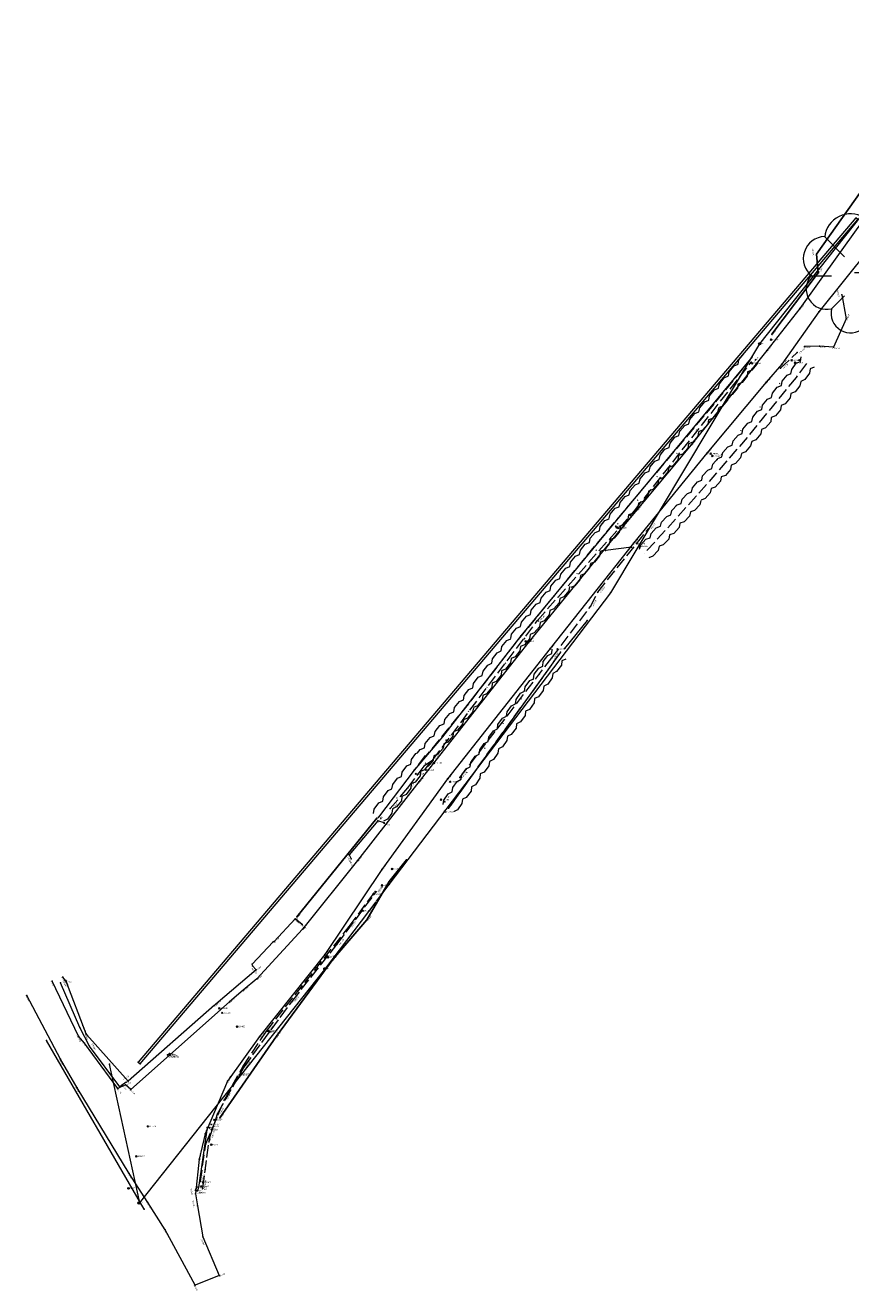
# Model space of a CAD drawing. Header units: metres. Extents: x 658718 to 659592, y 796119 to 796841.
# Tile 1 of 10: x 658718 to 658824, y 796119 to 796282. Entities that reach past the tile are written whole.
import ezdxf

# ---------------------------------------------------------------- set-up
doc = ezdxf.new("R2010")
doc.units = ezdxf.units.M
doc.header["$MEASUREMENT"] = 0
for name, pattern in [('Center line', [100, 100, 0]), ('Dashed 3-1', [2, 1.5, -0.5]), ('Dashed 4-1', [2, 1.6, -0.4]), ('Edge of Bush', [3.846153, -1.282051, -1.282051, 0, -1.282051]), ('Gate', [100, 100, 0]), ('Hedge', [100, 100, 0]), ('Power line', [100, 100, 0])]:
    doc.linetypes.add(name, pattern=pattern)
for name, color, linetype, lineweight, true_color in [('Bank Bottom', 7, 'Continuous', 0, 0xffa500), ('Bank Bottom_Text', 7, 'Continuous', 0, 0xffa500), ('Bank Top', 7, 'Continuous', 0, 0xc7c074), ('Bank Top_Text', 7, 'Continuous', 0, 0xc7c074), ('Building', 7, 'Continuous', 0, 0x72def1), ('Building_Text', 7, 'Continuous', 0, 0x80ffff), ('Electricity Pole', 1, 'Continuous', 0, 0xff0000), ('Electricity Pole_Text', 1, 'Continuous', 0, 0xff0000), ('Fence', 2, 'Continuous', 0, 0xffff00), ('Fence_Text', 2, 'Continuous', 0, 0xffff00), ('Finished Floor Level', 7, 'Continuous', 0, 0xffffff), ('Gate', 6, 'Continuous', 0, 0xff00ff), ('Gully', 7, 'Continuous', 0, 0x178bca), ('Gully_Text', 7, 'Continuous', 0, 0x1781ca), ('Hedge', 3, 'Continuous', 0, 0x00ff00), ('Kerb', 7, 'Continuous', 0, 0xfdd0f4), ('Kerb_Text', 7, 'Continuous', 0, 0xfdd0f4), ('Overhead Electricity Line', 1, 'Continuous', 0, 0xff0000), ('Path', 7, 'Continuous', 0, 0xa52a2a), ('Path_Text', 7, 'Continuous', 0, 0xa52a2a), ('Points', 7, 'Continuous', 0, 0xffffff), ('Post', 7, 'Continuous', 0, 0xffffff), ('Post_Text', 7, 'Continuous', 0, 0xffffff), ('Road Edge', 7, 'Continuous', 0, 0xff80c0), ('Road Edge_Text', 7, 'Continuous', 0, 0xff80c0), ('Spot Level', 7, 'Continuous', 0, 0xffffff), ('Spot Level_Text', 7, 'Continuous', 0, 0xffffff), ('Tree', 3, 'Continuous', 0, 0x00ff00), ('Vegetation Line', 7, 'Continuous', 0, 0x85c929), ('Wall', 7, 'Continuous', 0, 0x8080ff), ('Wall_Text', 7, 'Continuous', 0, 0x8080ff)]:
    doc.layers.add(name, color=color, linetype=linetype, lineweight=lineweight, true_color=true_color)
doc.styles.add('0.3mm', font='micross.ttf', dxfattribs={"height": 0.3})
doc.linetypes.add('FENCELINE1', pattern='A,0.25,-0.1,[133,ltypeshp.shx,S=0.1,R=0,X=-0.1,Y=0],-0.1,1', length=1.45)

# ---------------------------------------------------------------- blocks, each defined once
blk = doc.blocks.new('Tree-Tree 2')
at = {"color": 0}
for p, q in [((0.05, 0.59), (0.05, 0.9)), ((-0.58, 0.58), (-0.26, 0.26)), ((0.68, 0.58), (0.37, 0.37)), ((0.1, 0), (-0.1, 0)), ((0, 0.1), (0, -0.1)), ((-0.79, -0.05), (-0.47, -0.05)), ((0.79, -0.05), (0.47, -0.05)), ((-0.47, -0.58), (-0.26, -0.37)), ((0.58, -0.58), (0.37, -0.26)), ((0.05, -0.89), (0.05, -0.47))]:
    blk.add_line(p, q, dxfattribs=at)
for centre, radius, start, end in [((-0.16, 0.53), 0.423, 59.7436, 173.211), ((0.26, 0.52), 0.43, 8.1301, 120.7355), ((-0.57, 0.23), 0.356, 91.6366, 231.8428), ((0.49, 0.22), 0.407, 318.0128, 62.1759), ((-0.55, -0.26), 0.33, 138.8141, 284.0362), ((0.61, -0.29), 0.3, 264.0939, 53.1301), ((-0.16, -0.65), 0.319, 167.2756, 311.1859), ((0.26, -0.65), 0.328, 228.8141, 12.3391)]:
    blk.add_arc(centre, radius, start, end, dxfattribs=at)
blk = doc.blocks.new('Point')
blk.add_point((0, 0))
blk = doc.blocks.new('Spot Level-Dia cross')
at = {"color": 0}
for p, q in [((-1, 1), (1, -1)), ((-1, -1), (1, 1))]:
    blk.add_line(p, q, dxfattribs=at)
blk = doc.blocks.new('Electricity Pole-Cross circle')
at = {"color": 0}
for p, q in [((-1, 0), (1, 0)), ((0, -1), (0, 1))]:
    blk.add_line(p, q, dxfattribs=at)
blk.add_circle((0, 0), 0.9, dxfattribs=at)
blk = doc.blocks.new('Post-Single circle')
at = {"color": 0}
blk.add_circle((0, 0), 1, dxfattribs=at)

msp = doc.modelspace()

# ---------------------------------------------------------------- linework, layer by layer
at = {"layer": 'Bank Bottom', "linetype": 'Dashed 3-1'}
msp.add_line((658815.23, 796237.84, 147.74), (658817.36, 796239.83, 148.04), dxfattribs=at)
for points in [[(658764.8, 796180.92, 141.06), (658767.09, 796183.63, 141.24), (658769.25, 796186.48, 141.43), (658770.3, 796187.23, 141.52), (658783.81, 796205.22, 143.24), (658796.36, 796219.4, 144.79), (658811.45, 796238.58, 147.52)], [(658773.81, 796184.96, 141.53), (658785.67, 796200.39, 142.79), (658790.68, 796207.04, 143.46), (658791.63, 796208.9, 143.61), (658798.17, 796217.09, 144.78)], [(658740.28, 796132.75, 138.53), (658740.98, 796137.64, 138.52), (658743.42, 796143.39, 138.59), (658745.81, 796147.65, 138.72), (658748.8, 796152.18, 139.05), (658759.5, 796165.68, 140.06), (658762.86, 796170.21, 140.43)]]:
    msp.add_polyline3d(points, dxfattribs=at)
at = {"layer": 'Bank Top', "linetype": 'Dashed 4-1'}
msp.add_polyline3d([(658740.57, 796131.9, 138.8), (658741.47, 796138.36, 138.77), (658742.48, 796141.5, 138.88), (658745.87, 796147.49, 139.21), (658752.07, 796155.98, 139.68), (658757.92, 796163.36, 140.12), (658762.98, 796170.17, 140.59)], dxfattribs=at)
at = {"layer": 'Building', "linetype": 'Continuous'}
msp.add_polyline3d([(658742.1, 796155.54, 139.04), (658730.94, 796145.7, 138.68), (658725.6, 796151.7, 138.6)], dxfattribs=at)
at = {"layer": 'Fence', "linetype": 'FENCELINE1'}
for p, q in [((658819.9, 796252.57, 149.36), (658825.63, 796260.7, 150.31)), ((658820.11, 796250.15, 149.2), (658819.9, 796252.57, 149.36)), ((658814.1, 796242.21, 147.89), (658820.11, 796250.15, 149.2)), ((658752.75, 796166.96, 140.06), (658763.09, 796179.69, 140.79)), ((658764.66, 796171.49, 140.64), (658766.92, 796174.3, 140.74)), ((658761.77, 796166.56, 140.22), (658764.66, 796171.49, 140.64)), ((658757.4, 796161.44, 139.84), (658761.77, 796166.56, 140.22)), ((658750.11, 796151.51, 139.16), (658757.4, 796161.44, 139.84)), ((658742.79, 796140.99, 138.91), (658750.11, 796151.51, 139.16))]:
    msp.add_line(p, q, dxfattribs=at)
at = {"layer": 'Fence', "linetype": 'Continuous', "ltscale": 0.5}
msp.add_line((658763.09, 796179.69, 140.79), (658752.75, 796166.96, 140.06), dxfattribs=at)
msp.add_polyline3d([(658833.2, 796273.58, 151.67), (658832.79, 796268.68, 151.36), (658831.41, 796265.27, 151.04), (658827.99, 796260.92, 150.54), (658825.63, 796260.7, 150.31), (658819.9, 796252.57, 149.36), (658820.11, 796250.15, 149.2), (658814.1, 796242.21, 147.89)], dxfattribs=at)
at = {"layer": 'Fence', "linetype": 'FENCELINE1', "ltscale": 0.5}
msp.add_polyline3d([(658766.92, 796174.3, 140.74), (658764.66, 796171.49, 140.64), (658761.77, 796166.56, 140.22), (658757.4, 796161.44, 139.84), (658750.11, 796151.51, 139.16), (658742.79, 796140.99, 138.91)], dxfattribs=at)
at = {"layer": 'Finished Floor Level', "color": 96, "linetype": 'Hedge', "true_color": 0x008000}
msp.add_line((658786.79, 796201.14, 143.08), (658772.32, 796180.97, 140.84), dxfattribs=at)
msp.add_polyline3d([(658811.58, 796239.28, 147.57), (658793.61, 796217.69, 145.04), (658781.69, 796203.26, 142.95), (658771.54, 796190.18, 141.75), (658767.89, 796185.9, 141.56), (658763.28, 796179.8, 140.75)], dxfattribs=at)
at = {"layer": 'Gate', "linetype": 'Gate', "ltscale": 0.2}
for p, q in [((658790.26, 796205.23, 143.1), (658787.3, 796201.59, 142.84)), ((658749.68, 796163.7, 139.72), (658746.97, 796160.82, 139.49))]:
    msp.add_line(p, q, dxfattribs=at)
at = {"layer": 'Gully', "linetype": 'Continuous'}
for points in [[(658825.24, 796257.03, 149.95), (658824.98, 796257.26, 149.96), (658732.22, 796148.16, 138.82), (658732.48, 796147.94, 138.81), (658825.24, 796257.03, 149.95)], [(658736.02, 796149.13, 138.77), (658736.27, 796149.27, 138.75), (658736.37, 796149.09, 138.75), (658736.11, 796148.96, 138.76), (658736.02, 796149.13, 138.77)]]:
    msp.add_polyline3d(points, close=True, dxfattribs=at)
msp.add_polyline3d([(658741.45, 796139.7, 138.49), (658741.17, 796139.75, 138.49), (658740.04, 796132, 138.57), (658739.89, 796131.57, 138.56), (658739.66, 796131.65, 138.57), (658739.82, 796132.08, 138.58), (658740.04, 796132, 138.57)], dxfattribs=at)
at = {"layer": 'Hedge', "linetype": 'Dashed 3-1'}
for p, q in [((658811.58, 796239.28, 147.57), (658806.6, 796233.18, 141.6)), ((658818.6, 796238.42, 140.75), (658817.23, 796236.61, 140.75)), ((658817.23, 796236.61, 140.75), (658810.9, 796228.86, 140.75)), ((658806.6, 796233.18, 141.6), (658800.17, 796225.51, 141.6)), ((658810.9, 796228.86, 140.75), (658804.35, 796221.29, 140.75)), ((658800.17, 796225.51, 141.6), (658793.71, 796217.86, 141.6)), ((658804.35, 796221.29, 140.75), (658797.62, 796213.88, 140.75)), ((658793.71, 796217.86, 141.6), (658787.36, 796210.13, 141.6)), ((658787.36, 796210.13, 141.6), (658781.01, 796202.39, 141.6)), ((658781.01, 796202.39, 141.6), (658774.91, 796194.45, 141.6)), ((658786.79, 796201.14, 143.08), (658784, 796197.23, 140.84)), ((658784, 796197.23, 140.84), (658778.13, 796189.12, 140.84)), ((658774.91, 796194.45, 141.6), (658768.57, 796186.71, 141.6)), ((658778.13, 796189.12, 140.84), (658772.32, 796180.97, 140.84)), ((658769.3, 796187.8, 140.75), (658763.28, 796179.8, 140.75))]:
    msp.add_line(p, q, dxfattribs=at)
at = {"layer": 'Hedge'}
for points, elevation in [([(658805.96, 796233.7), (658806.07, 796234.26), (658806.7, 796235.04), (658807.23, 796235.25), (658807.34, 796235.82), (658807.96, 796236.59), (658808.49, 796236.82), (658808.6, 796237.37), (658809.22, 796238.14), (658809.75, 796238.36), (658809.86, 796238.92), (658810.49, 796239.69), (658810.5, 796239.69)], 141.6), ([(658812.21, 796238.58), (658812.17, 796238.32), (658811.52, 796237.55), (658810.98, 796237.34), (658810.91, 796236.78), (658810.27, 796235.99), (658809.73, 796235.77), (658809.65, 796235.22), (658808.98, 796234.44), (658808.47, 796234.22), (658808.37, 796233.67), (658807.74, 796232.9), (658807.22, 796232.68)], 141.6), ([(658816.58, 796237.1), (658816.67, 796237.67), (658817.27, 796238.47), (658817.79, 796238.7), (658817.88, 796239.27)], 140.75), ([(658819.57, 796237.95), (658819.07, 796237.72), (658818.99, 796237.16), (658818.39, 796236.36), (658817.87, 796236.12)], 140.75), ([(658810.26, 796229.38), (658810.37, 796229.94), (658811, 796230.71), (658811.54, 796230.93), (658811.64, 796231.49), (658812.27, 796232.26), (658812.8, 796232.48), (658812.91, 796233.04), (658813.54, 796233.8), (658814.07, 796234.02), (658814.18, 796234.58), (658814.81, 796235.35), (658815.34, 796235.57), (658815.44, 796236.13), (658816.07, 796236.9), (658816.61, 796237.12)], 140.75), ([(658817.86, 796236.1), (658817.74, 796235.53), (658817.11, 796234.76), (658816.57, 796234.54), (658816.49, 796233.98), (658815.83, 796233.2), (658815.3, 796233), (658815.22, 796232.44), (658814.58, 796231.65), (658814.04, 796231.44), (658813.96, 796230.88), (658813.28, 796230.11), (658812.77, 796229.89), (658812.67, 796229.34), (658812.04, 796228.57), (658811.52, 796228.35)], 140.75), ([(658799.54, 796226.04), (658799.66, 796226.6), (658800.3, 796227.37), (658800.83, 796227.57), (658800.95, 796228.14), (658801.58, 796228.89), (658802.11, 796229.12), (658802.23, 796229.67), (658802.87, 796230.43), (658803.4, 796230.64), (658803.52, 796231.2), (658804.16, 796231.96), (658804.69, 796232.17), (658804.8, 796232.72), (658805.44, 796233.49), (658805.98, 796233.7)], 141.6), ([(658807.22, 796232.66), (658807.09, 796232.1), (658806.45, 796231.34), (658805.91, 796231.13), (658805.82, 796230.57), (658805.16, 796229.8), (658804.62, 796229.6), (658804.53, 796229.05), (658803.88, 796228.26), (658803.34, 796228.05), (658803.25, 796227.5), (658802.57, 796226.73), (658802.06, 796226.53), (658801.95, 796225.97), (658801.31, 796225.21), (658800.78, 796225)], 141.6), ([(658803.73, 796221.82), (658803.86, 796222.38), (658804.51, 796223.14), (658805.05, 796223.34), (658805.17, 796223.9), (658805.82, 796224.65), (658806.35, 796224.86), (658806.48, 796225.41), (658807.13, 796226.16), (658807.66, 796226.36), (658807.79, 796226.92), (658808.44, 796227.67), (658808.98, 796227.87), (658809.09, 796228.43), (658809.75, 796229.19), (658810.28, 796229.39)], 140.75), ([(658811.51, 796228.33), (658811.37, 796227.77), (658810.72, 796227.02), (658810.18, 796226.81), (658810.08, 796226.25), (658809.4, 796225.5), (658808.86, 796225.31), (658808.77, 796224.75), (658808.11, 796223.98), (658807.56, 796223.78), (658807.46, 796223.23), (658806.77, 796222.47), (658806.25, 796222.27), (658806.14, 796221.72), (658805.49, 796220.97), (658804.96, 796220.76)], 140.75), ([(658793.09, 796218.39), (658793.21, 796218.95), (658793.85, 796219.72), (658794.38, 796219.92), (658794.5, 796220.48), (658795.14, 796221.24), (658795.67, 796221.46), (658795.79, 796222.01), (658796.43, 796222.77), (658796.96, 796222.98), (658797.08, 796223.54), (658797.73, 796224.3), (658798.26, 796224.5), (658798.37, 796225.06), (658799.01, 796225.83), (658799.55, 796226.04)], 141.6), ([(658800.79, 796224.99), (658800.66, 796224.43), (658800.01, 796223.67), (658799.48, 796223.46), (658799.38, 796222.9), (658798.72, 796222.13), (658798.18, 796221.94), (658798.09, 796221.38), (658797.44, 796220.6), (658796.9, 796220.39), (658796.8, 796219.84), (658796.12, 796219.07), (658795.6, 796218.87), (658795.49, 796218.32), (658794.85, 796217.56), (658794.33, 796217.35)], 141.6), ([(658797.02, 796214.43), (658797.16, 796214.99), (658797.83, 796215.72), (658798.37, 796215.91), (658798.51, 796216.47), (658799.17, 796217.2), (658799.71, 796217.4), (658799.85, 796217.95), (658800.52, 796218.68), (658801.06, 796218.87), (658801.19, 796219.43), (658801.87, 796220.16), (658802.41, 796220.35), (658802.54, 796220.9), (658803.21, 796221.64), (658803.75, 796221.83)], 140.75), ([(658804.95, 796220.74), (658804.8, 796220.19), (658804.13, 796219.45), (658803.58, 796219.26), (658803.47, 796218.7), (658802.78, 796217.96), (658802.23, 796217.79), (658802.13, 796217.23), (658801.44, 796216.48), (658800.9, 796216.29), (658800.78, 796215.74), (658800.07, 796215), (658799.55, 796214.81), (658799.42, 796214.26), (658798.75, 796213.53), (658798.22, 796213.34)], 140.75), ([(658786.73, 796210.65), (658786.84, 796211.21), (658787.47, 796211.98), (658788, 796212.2), (658788.11, 796212.76), (658788.74, 796213.52), (658789.27, 796213.75), (658789.38, 796214.3), (658790.01, 796215.07), (658790.54, 796215.29), (658790.65, 796215.85), (658791.29, 796216.61), (658791.82, 796216.83), (658791.92, 796217.39), (658792.55, 796218.16), (658793.09, 796218.38)], 141.6), ([(658794.49, 796217.22), (658794.37, 796216.66), (658793.73, 796215.88), (658793.2, 796215.67), (658793.11, 796215.11), (658792.45, 796214.33), (658791.92, 796214.13), (658791.84, 796213.57), (658791.19, 796212.78), (658790.66, 796212.57), (658790.57, 796212.01), (658789.9, 796211.24), (658789.39, 796211.03), (658789.28, 796210.47), (658788.65, 796209.71), (658788.13, 796209.49)], 282.34), ([(658780.38, 796202.9), (658780.49, 796203.47), (658781.12, 796204.24), (658781.65, 796204.45), (658781.76, 796205.02), (658782.39, 796205.78), (658782.92, 796206.01), (658783.03, 796206.56), (658783.66, 796207.33), (658784.19, 796207.55), (658784.3, 796208.11), (658784.93, 796208.87), (658785.46, 796209.09), (658785.57, 796209.65), (658786.2, 796210.42), (658786.73, 796210.64)], 141.6), ([(658787.98, 796209.62), (658787.86, 796209.05), (658787.23, 796208.28), (658786.7, 796208.06), (658786.61, 796207.5), (658785.95, 796206.73), (658785.42, 796206.52), (658785.34, 796205.97), (658784.7, 796205.18), (658784.16, 796204.96), (658784.07, 796204.41), (658783.4, 796203.63), (658782.89, 796203.42), (658782.79, 796202.86), (658782.16, 796202.09), (658781.63, 796201.88)], 141.6), ([(658774.26, 796194.95), (658774.35, 796195.52), (658774.96, 796196.31), (658775.49, 796196.54), (658775.58, 796197.11), (658776.18, 796197.89), (658776.7, 796198.13), (658776.8, 796198.69), (658777.4, 796199.47), (658777.93, 796199.71), (658778.02, 796200.27), (658778.63, 796201.06), (658779.15, 796201.29), (658779.24, 796201.85), (658779.85, 796202.65), (658780.37, 796202.88)], 141.6), ([(658781.65, 796201.89), (658781.55, 796201.33), (658780.94, 796200.53), (658780.42, 796200.3), (658780.35, 796199.74), (658779.71, 796198.94), (658779.19, 796198.72), (658779.12, 796198.16), (658778.51, 796197.36), (658777.98, 796197.12), (658777.91, 796196.57), (658777.26, 796195.77), (658776.75, 796195.54), (658776.67, 796194.98), (658776.06, 796194.2), (658775.54, 796193.97)], 141.6), ([(658783.33, 796197.71), (658783.41, 796198.28), (658783.99, 796199.09), (658784.5, 796199.34), (658784.58, 796199.91), (658785.16, 796200.71), (658785.67, 796200.97), (658785.74, 796201.53)], 140.84), ([(658787.49, 796200.25), (658786.97, 796200), (658786.92, 796199.44), (658786.3, 796198.63), (658785.8, 796198.38), (658785.74, 796197.82), (658785.16, 796197.01), (658784.65, 796196.76)], 140.84), ([(658777.47, 796189.6), (658777.54, 796190.17), (658778.13, 796190.98), (658778.65, 796191.22), (658778.72, 796191.79), (658779.3, 796192.6), (658779.81, 796192.85), (658779.89, 796193.41), (658780.47, 796194.21), (658780.99, 796194.46), (658781.06, 796195.03), (658781.65, 796195.83), (658782.17, 796196.08), (658782.24, 796196.65), (658782.82, 796197.46), (658783.34, 796197.71)], 140.84), ([(658784.65, 796196.76), (658784.57, 796196.19), (658783.98, 796195.38), (658783.46, 796195.13), (658783.41, 796194.57), (658782.8, 796193.75), (658782.28, 796193.52), (658782.23, 796192.96), (658781.64, 796192.13), (658781.12, 796191.88), (658781.06, 796191.32), (658780.44, 796190.51), (658779.94, 796190.27), (658779.87, 796189.71), (658779.29, 796188.9), (658778.78, 796188.65)], 140.84), ([(658768.34, 796188.14), (658768.68, 796188.56), (658769.21, 796188.77), (658769.32, 796189.34), (658769.95, 796190.1), (658770.48, 796190.33), (658770.59, 796190.89), (658771.21, 796191.65), (658771.75, 796191.87), (658771.85, 796192.43), (658772.49, 796193.2), (658773.02, 796193.41), (658773.12, 796193.97), (658773.75, 796194.75), (658774.28, 796194.97)], 141.6), ([(658775.54, 796193.94), (658775.42, 796193.38), (658774.79, 796192.61), (658774.25, 796192.39), (658774.16, 796191.83), (658773.51, 796191.05), (658772.98, 796190.85), (658772.9, 796190.29), (658772.25, 796189.5), (658771.72, 796189.28), (658771.63, 796188.73), (658770.96, 796187.95), (658770.45, 796187.74), (658770.35, 796187.18), (658769.72, 796186.42), (658769.52, 796186.33)], 141.6), ([(658771.65, 796181.45), (658771.73, 796182.02), (658772.3, 796182.83), (658772.82, 796183.08), (658772.89, 796183.65), (658773.47, 796184.45), (658773.98, 796184.72), (658774.05, 796185.28), (658774.63, 796186.08), (658775.14, 796186.33), (658775.21, 796186.9), (658775.79, 796187.71), (658776.31, 796187.96), (658776.38, 796188.52), (658776.95, 796189.34), (658777.47, 796189.59)], 140.84), ([(658762.63, 796180.3), (658762.71, 796180.86), (658763.31, 796181.66), (658763.83, 796181.89), (658763.92, 796182.46), (658764.52, 796183.25), (658765.03, 796183.5), (658765.12, 796184.06), (658765.72, 796184.85), (658766.24, 796185.09), (658766.33, 796185.65), (658766.93, 796186.45), (658767.45, 796186.68), (658767.53, 796187.25), (658768.13, 796188.05), (658768.34, 796188.14)], 140.75), ([(658778.79, 796188.65), (658778.71, 796188.08), (658778.13, 796187.27), (658777.61, 796187.02), (658777.56, 796186.45), (658776.96, 796185.64), (658776.44, 796185.4), (658776.4, 796184.84), (658775.81, 796184.01), (658775.29, 796183.75), (658775.24, 796183.19), (658774.62, 796182.37), (658774.12, 796182.13), (658774.06, 796181.57), (658773.48, 796180.76), (658772.97, 796180.51)], 140.84), ([(658769.88, 796186.93), (658769.85, 796186.74), (658769.25, 796185.95), (658768.72, 796185.71), (658768.66, 796185.14), (658768.04, 796184.34), (658767.51, 796184.12), (658767.45, 796183.56), (658766.84, 796182.74), (658766.32, 796182.5), (658766.25, 796181.95), (658765.61, 796181.14), (658765.11, 796180.91), (658765.03, 796180.35), (658764.43, 796179.56), (658763.92, 796179.32)], 140.75)]:
    msp.add_lwpolyline(points, dxfattribs=dict(at, elevation=elevation))
at = {"layer": 'Kerb', "linetype": 'Continuous'}
msp.add_polyline3d([(658730.68, 796145.59, 138.71), (658729.87, 796144.98, 138.74), (658725.93, 796150.24, 138.58), (658724.7, 796152.63, 138.57), (658722.18, 796158.43, 138.53)], dxfattribs=at)
at = {"layer": 'Overhead Electricity Line', "linetype": 'Power line', "ltscale": 0.5}
for p, q in [((658795.98, 796214.68, 144.43), (658792.61, 796214.28, 144.2)), ((658733.03, 796129.16, 138.92), (658720.39, 796150.99, 138.49)), ((658732.43, 796130.02, 138.82), (658728.53, 796147.9, 138.78))]:
    msp.add_line(p, q, dxfattribs=at)
msp.add_polyline3d([(659360.79, 796521.4, 163.51), (659331.39, 796511.08, 165.26), (659291.57, 796497.51, 166.77), (659248.92, 796482.59, 166.34), (659218.84, 796472.15, 164.69), (659186.69, 796461.4, 162.36), (659155.35, 796450.83, 159.41), (659104.34, 796430.49, 157.53), (659061.13, 796411.56, 158.17), (659029.51, 796397.29, 158.71), (658990.28, 796380.08, 159.36), (658940.93, 796356.36, 161.06), (658896.35, 796335.4, 161.64), (658875.24, 796319.12, 159.68), (658840.99, 796276.85, 152.88), (658812.5, 796240.97, 148.01), (658793.25, 796208.78, 143.85), (658756.31, 796160.16, 139.97), (658732.37, 796129.97, 138.73)], dxfattribs=at)
at = {"layer": 'Path', "linetype": 'Continuous'}
msp.add_line((658753.43, 796165.95, 140), (658752.52, 796166.7, 139.98), dxfattribs=at)
for points in [[(658823.15, 796247.28, 149.02), (658823.73, 796244.2, 148.79), (658822.08, 796240.52, 148.64), (658820.27, 796240.65, 148.44), (658818.33, 796240.63, 148.19)], [(658764.04, 796179.09, 140.89), (658763.22, 796179.33, 140.88), (658759.5, 796174.95, 140.64), (658759.76, 796174.44, 140.62)]]:
    msp.add_polyline3d(points, dxfattribs=at)
at = {"layer": 'Road Edge', "linetype": 'Center line'}
for points in [[(658849.6, 796286.42, 154.76), (658843.71, 796279.11, 153.42), (658830.79, 796262.82, 150.79), (658825.21, 796256, 149.94), (658817.74, 796245.53, 148.73), (658813.44, 796240.09, 147.77), (658811.57, 796237.73, 147.42), (658803.68, 796227.93, 145.94), (658794.51, 796216.95, 144.38), (658782.71, 796202.47, 142.85), (658768.5, 796184.39, 141.29), (658760.58, 796174.24, 140.61), (658753.46, 796165.36, 139.97), (658747.58, 796158.94, 139.31), (658745.81, 796157.47, 139.16), (658744.03, 796155.97, 139.04), (658731.28, 796144.64, 138.75), (658730.58, 796145.26, 138.71), (658729.62, 796144.79, 138.74), (658725.28, 796150.64, 138.48), (658724.51, 796151.53, 138.5), (658721.14, 796158.65, 138.49)], [(658826.66, 796253.16, 149.85), (658820.16, 796245.11, 148.75), (658815.42, 796238.36, 147.75), (658813.37, 796236, 147.34), (658805.71, 796226.84, 145.93), (658796.22, 796215.23, 144.38), (658785.46, 796201.63, 142.88), (658772.2, 796184.78, 141.37), (658763.7, 796173.07, 140.59), (658756.35, 796162.09, 139.77), (658747.91, 796151.47, 138.98), (658743.79, 796145.7, 138.68), (658740.87, 796138.93, 138.57), (658740.11, 796135.65, 138.55), (658739.64, 796131.17, 138.58), (658739.88, 796129.62, 138.61), (658740.58, 796125.62, 138.58), (658742.71, 796120.62, 138.38), (658739.6, 796119.36, 138.31), (658735.74, 796126.49, 138.72), (658733.49, 796130.06, 138.79), (658731.08, 796133.8, 138.82), (658724.34, 796144.85, 138.59), (658722.21, 796148.58, 138.55), (658717.87, 796156.77, 138.37)]]:
    msp.add_polyline3d(points, dxfattribs=at)
at = {"layer": 'Vegetation Line', "linetype": 'Edge of Bush'}
msp.add_line((658786.45, 796201.47, 142.89), (658771.87, 796181.8, 141.33), dxfattribs=at)
for points in [[(658812, 796238.92, 147.53), (658793.94, 796217.41, 145.06), (658782.14, 796202.89, 142.95), (658772.05, 796189.77, 141.99), (658768.11, 796185.43, 141.64), (658763.59, 796179.68, 140.86)], [(658817.63, 796238.91, 148.13), (658807.03, 796226.01, 146.58), (658796.97, 796214.74, 144.71)], [(658742.38, 796140.98, 138.84), (658741.46, 796138.13, 138.78), (658740.87, 796134.3, 138.79)]]:
    msp.add_polyline3d(points, dxfattribs=at)
at = {"layer": 'Wall', "linetype": 'Continuous'}
for points in [[(658752.77, 796166.51, 140.1), (658752.51, 796166.7, 140.01), (658749.81, 796163.76, 139.73)], [(658746.99, 796160.6, 139.57), (658747.46, 796160.09, 139.57), (658742.26, 796155.65, 139.07)], [(658725.51, 796151.84, 138.59), (658722.87, 796158.73, 138.54), (658722.84, 796158.74, 138.56), (658722.5, 796159.16, 138.54)]]:
    msp.add_polyline3d(points, dxfattribs=at)

# ---------------------------------------------------------------- block references
at = {"layer": 'Bank Bottom_Text', "linetype": 'Continuous'}
for p in [(658817.36, 796239.83, 148.04), (658811.45, 796238.58, 147.52), (658815.23, 796237.84, 147.74), (658796.36, 796219.4, 144.79), (658798.17, 796217.09, 144.78), (658791.63, 796208.9, 143.61), (658790.68, 796207.04, 143.46), (658783.81, 796205.22, 143.24), (658785.67, 796200.39, 142.79), (658770.3, 796187.23, 141.52), (658769.25, 796186.48, 141.43), (658773.81, 796184.96, 141.53), (658767.09, 796183.63, 141.24), (658764.8, 796180.92, 141.06), (658762.86, 796170.21, 140.43), (658759.5, 796165.68, 140.06), (658748.8, 796152.18, 139.05), (658745.81, 796147.65, 138.72), (658743.42, 796143.39, 138.59), (658740.98, 796137.64, 138.52), (658740.28, 796132.75, 138.53)]:
    msp.add_blockref('Point', p, dxfattribs=at)
at = {"layer": 'Bank Top_Text', "linetype": 'Continuous'}
for p in [(658762.98, 796170.17, 140.59), (658757.92, 796163.36, 140.12), (658752.07, 796155.98, 139.68), (658745.87, 796147.49, 139.21), (658742.48, 796141.5, 138.88), (658741.47, 796138.36, 138.77), (658740.57, 796131.9, 138.8)]:
    msp.add_blockref('Point', p, dxfattribs=at)
at = {"layer": 'Building_Text', "linetype": 'Continuous'}
for p in [(658742.1, 796155.54, 139.04), (658725.6, 796151.7, 138.6), (658730.94, 796145.7, 138.68)]:
    msp.add_blockref('Point', p, dxfattribs=at)
at = {"layer": 'Electricity Pole', "color": 7, "linetype": 'Continuous', "lineweight": -3, "true_color": 0xffffff, "xscale": 0.1500000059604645, "yscale": 0.1500000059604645}
for p in [(658812.53, 796240.98, 148.04), (658756.34, 796160.24, 139.98), (658732.34, 796129.98, 138.73)]:
    msp.add_blockref('Electricity Pole-Cross circle', p, dxfattribs=at)
at = {"layer": 'Electricity Pole', "linetype": 'Continuous'}
for p in [(658812.53, 796240.98, 148.04), (658756.34, 796160.24, 139.98), (658732.34, 796129.98, 138.73)]:
    msp.add_blockref('Point', p, dxfattribs=at)
at = {"layer": 'Fence_Text', "linetype": 'Continuous'}
for p in [(658819.9, 796252.57, 149.36), (658820.11, 796250.15, 149.2), (658814.1, 796242.21, 147.89), (658763.09, 796179.69, 140.79), (658766.92, 796174.3, 140.74), (658764.66, 796171.49, 140.64), (658752.75, 796166.96, 140.06), (658761.77, 796166.56, 140.22), (658757.4, 796161.44, 139.84), (658750.11, 796151.51, 139.16), (658742.79, 796140.99, 138.91)]:
    msp.add_blockref('Point', p, dxfattribs=at)
at = {"layer": 'Gate', "linetype": 'Continuous'}
for p in [(658790.26, 796205.23, 143.1), (658787.3, 796201.59, 142.84), (658749.68, 796163.7, 139.72), (658746.97, 796160.82, 139.49)]:
    msp.add_blockref('Point', p, dxfattribs=at)
at = {"layer": 'Gully_Text', "linetype": 'Continuous'}
for p in [(658736.02, 796149.13, 138.77), (658736.27, 796149.27, 138.75), (658736.43, 796149.13, 138.74), (658741.65, 796140.14, 138.47), (658741.17, 796139.75, 138.49), (658741.45, 796139.7, 138.49), (658740.04, 796132, 138.57), (658739.65, 796131.6, 138.57), (658739.89, 796131.57, 138.56)]:
    msp.add_blockref('Point', p, dxfattribs=at)
at = {"layer": 'Hedge', "linetype": 'Continuous'}
for p in [(658811.58, 796239.28, 147.57), (658793.61, 796217.69, 145.04), (658781.69, 796203.26, 142.95), (658786.79, 796201.14, 143.08), (658771.54, 796190.18, 141.75), (658767.89, 796185.9, 141.56), (658772.32, 796180.97, 140.84), (658763.28, 796179.8, 140.75)]:
    msp.add_blockref('Point', p, dxfattribs=at)
at = {"layer": 'Kerb_Text', "linetype": 'Continuous'}
for p in [(658722.18, 796158.43, 138.53), (658724.7, 796152.63, 138.57), (658725.93, 796150.24, 138.58), (658729.87, 796144.98, 138.74), (658730.68, 796145.59, 138.71)]:
    msp.add_blockref('Point', p, dxfattribs=at)
at = {"layer": 'Overhead Electricity Line', "linetype": 'Continuous'}
for p in [(658812.5, 796240.97, 148.01), (658792.61, 796214.28, 144.2), (658795.98, 796214.68, 144.43), (658793.25, 796208.78, 143.85), (658756.31, 796160.16, 139.97), (658720.39, 796150.99, 138.49), (658728.53, 796147.9, 138.78), (658732.43, 796130.02, 138.82), (658732.37, 796129.97, 138.73), (658733.03, 796129.16, 138.92)]:
    msp.add_blockref('Point', p, dxfattribs=at)
at = {"layer": 'Path_Text', "linetype": 'Continuous'}
for p in [(658823.15, 796247.28, 149.02), (658823.73, 796244.2, 148.79), (658818.33, 796240.63, 148.19), (658820.27, 796240.65, 148.44), (658822.08, 796240.52, 148.64), (658763.22, 796179.33, 140.88), (658764.04, 796179.09, 140.89), (658759.5, 796174.95, 140.64), (658759.76, 796174.44, 140.62), (658752.52, 796166.7, 139.98), (658753.43, 796165.95, 140)]:
    msp.add_blockref('Point', p, dxfattribs=at)
at = {"layer": 'Points', "linetype": 'Continuous'}
for p in [(658732.22, 796148.16, 138.82), (658736.11, 796148.96, 138.76), (658736.37, 796149.09, 138.75), (658732.48, 796147.94, 138.81), (658739.66, 796131.65, 138.57), (658739.82, 796132.08, 138.58)]:
    msp.add_blockref('Point', p, dxfattribs=at)
at = {"layer": 'Post', "linetype": 'Continuous', "lineweight": -3, "xscale": 0.1000000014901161, "yscale": 0.1000000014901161}
for p in [(658741.68, 796137.51, 138.72), (658730.98, 796131.86, 138.79)]:
    msp.add_blockref('Post-Single circle', p, dxfattribs=at)
at = {"layer": 'Post', "linetype": 'Continuous'}
for p in [(658741.68, 796137.51, 138.72), (658730.98, 796131.86, 138.79)]:
    msp.add_blockref('Point', p, dxfattribs=at)
at = {"layer": 'Road Edge_Text', "linetype": 'Continuous'}
for p in [(658817.74, 796245.53, 148.73), (658820.16, 796245.11, 148.75), (658813.44, 796240.09, 147.77), (658815.42, 796238.36, 147.75), (658811.57, 796237.73, 147.42), (658813.37, 796236, 147.34), (658803.68, 796227.93, 145.94), (658805.71, 796226.84, 145.93), (658794.51, 796216.95, 144.38), (658796.22, 796215.23, 144.38), (658782.71, 796202.47, 142.85), (658785.46, 796201.63, 142.88), (658768.5, 796184.39, 141.29), (658772.2, 796184.78, 141.37), (658760.58, 796174.24, 140.61), (658763.7, 796173.07, 140.59), (658753.46, 796165.36, 139.97), (658756.35, 796162.09, 139.77), (658721.14, 796158.65, 138.49), (658747.58, 796158.94, 139.31), (658717.87, 796156.77, 138.37), (658745.81, 796157.47, 139.16), (658744.03, 796155.97, 139.04), (658724.51, 796151.53, 138.5), (658747.91, 796151.47, 138.98), (658725.28, 796150.64, 138.48), (658722.21, 796148.58, 138.55), (658724.34, 796144.85, 138.59), (658729.62, 796144.79, 138.74), (658730.58, 796145.26, 138.71), (658743.79, 796145.7, 138.68), (658731.28, 796144.64, 138.75), (658740.87, 796138.93, 138.57), (658740.11, 796135.65, 138.55), (658731.08, 796133.8, 138.82), (658733.49, 796130.06, 138.79), (658739.64, 796131.17, 138.58), (658739.88, 796129.62, 138.61), (658735.74, 796126.49, 138.72), (658740.58, 796125.62, 138.58), (658742.71, 796120.62, 138.38), (658739.6, 796119.36, 138.31)]:
    msp.add_blockref('Point', p, dxfattribs=at)
at = {"layer": 'Spot Level', "color": 18, "linetype": 'Continuous', "lineweight": -3, "true_color": 0x000000, "xscale": 0.1000000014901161, "yscale": 0.1000000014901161}
for p in [(658814.01, 796241.51, 148.05), (658811.57, 796238.44, 147.49), (658816.67, 796238.85, 147.97), (658817.11, 796238.54, 148.97), (658806.2, 796226.79, 146.09), (658806.42, 796226.47, 146.7), (658794.07, 796217.26, 145.04), (658794.26, 796217.19, 144.51), (658796.66, 796215.17, 144.45), (658797, 796214.82, 145.36), (658782.31, 796202.56, 142.91), (658786.42, 796201.53, 142.9), (658769.4, 796185.93, 141.44), (658770.45, 796186.81, 141.45), (658768.11, 796185.42, 141.65), (658772.55, 796184.41, 141.4), (658771.35, 796182.08, 141.21), (658771.84, 796180.54, 141.84), (658765.04, 796173.13, 140.67), (658763.74, 796171.04, 140.68), (658762.62, 796169.88, 140.34), (658761.26, 796167.74, 140.47), (658756.61, 796161.89, 139.71), (658756.77, 796161.74, 140), (658742.73, 796155.15, 139.04), (658743.09, 796154.54, 139.02), (658745.01, 796152.78, 139.03), (658749.01, 796152.19, 139.05), (658749.23, 796152.13, 139.38), (658745.34, 796146.51, 138.67), (658745.48, 796146.65, 139.24), (658733.48, 796139.88, 138.78), (658742.05, 796140.72, 138.53), (658732.01, 796136.03, 138.82), (658740.38, 796132.14, 138.53), (658740.62, 796132.64, 138.85)]:
    msp.add_blockref('Spot Level-Dia cross', p, dxfattribs=at)
at = {"layer": 'Spot Level', "linetype": 'Continuous'}
for p in [(658814.01, 796241.51, 148.05), (658811.57, 796238.44, 147.49), (658816.67, 796238.85, 147.97), (658817.11, 796238.54, 148.97), (658806.2, 796226.79, 146.09), (658806.42, 796226.47, 146.7), (658794.07, 796217.26, 145.04), (658794.26, 796217.19, 144.51), (658796.66, 796215.17, 144.45), (658797, 796214.82, 145.36), (658782.31, 796202.56, 142.91), (658786.42, 796201.53, 142.9), (658769.4, 796185.93, 141.44), (658770.45, 796186.81, 141.45), (658768.11, 796185.42, 141.65), (658772.55, 796184.41, 141.4), (658771.35, 796182.08, 141.21), (658771.84, 796180.54, 141.84), (658765.04, 796173.13, 140.67), (658763.74, 796171.04, 140.68), (658762.62, 796169.88, 140.34), (658761.26, 796167.74, 140.47), (658756.61, 796161.89, 139.71), (658756.77, 796161.74, 140), (658742.73, 796155.15, 139.04), (658743.09, 796154.54, 139.02), (658745.01, 796152.78, 139.03), (658749.01, 796152.19, 139.05), (658749.23, 796152.13, 139.38), (658745.34, 796146.51, 138.67), (658745.48, 796146.65, 139.24), (658733.48, 796139.88, 138.78), (658742.05, 796140.72, 138.53), (658732.01, 796136.03, 138.82), (658740.38, 796132.14, 138.53), (658740.62, 796132.64, 138.85)]:
    msp.add_blockref('Point', p, dxfattribs=at)
at = {"layer": 'Tree', "color": 3, "linetype": 'Continuous', "lineweight": -3, "true_color": 0x00ff00, "xscale": 8, "yscale": 8}
msp.add_blockref('Tree-Tree 2', (658825.58, 796250.14, 149.46), dxfattribs=at)
at = {"layer": 'Vegetation Line', "linetype": 'Continuous'}
for p in [(658812, 796238.92, 147.53), (658817.63, 796238.91, 148.13), (658807.03, 796226.01, 146.58), (658793.94, 796217.41, 145.06), (658796.97, 796214.74, 144.71), (658782.14, 796202.89, 142.95), (658786.45, 796201.47, 142.89), (658772.05, 796189.77, 141.99), (658768.11, 796185.43, 141.64), (658771.87, 796181.8, 141.33), (658763.59, 796179.68, 140.86), (658742.38, 796140.98, 138.84), (658741.46, 796138.13, 138.78), (658740.87, 796134.3, 138.79)]:
    msp.add_blockref('Point', p, dxfattribs=at)
at = {"layer": 'Wall_Text', "linetype": 'Continuous'}
for p in [(658752.51, 796166.7, 140.01), (658752.77, 796166.51, 140.1), (658749.81, 796163.76, 139.73), (658746.99, 796160.6, 139.57), (658747.46, 796160.09, 139.57), (658722.5, 796159.16, 138.54), (658722.84, 796158.74, 138.56), (658722.87, 796158.73, 138.54), (658742.26, 796155.65, 139.07), (658725.51, 796151.84, 138.59)]:
    msp.add_blockref('Point', p, dxfattribs=at)

# ---------------------------------------------------------------- texts
at = {"layer": 'Bank Bottom_Text', "style": '0.3mm'}
for s, rotation, p in [('148.043', 42.9492, (658817.72, 796239.67, 148.04)), ('147.519', 51.8056, (658811.82, 796238.47, 147.52)), ('147.736', 42.9492, (658815.58, 796237.68, 147.74)), ('144.792', 51.8056, (658796.74, 796219.3, 144.79)), ('144.777', 51.3473, (658798.55, 796216.98, 144.78)), ('143.613', 51.3473, (658792, 796208.8, 143.61)), ('143.459', 63.0834, (658791.07, 796207.01, 143.46)), ('143.240', 48.4801, (658784.18, 796205.1, 143.24)), ('142.793', 52.9884, (658786.05, 796200.29, 142.79)), ('141.523', 53.0964, (658770.68, 796187.13, 141.52)), ('141.429', 35.7539, (658769.58, 796186.27, 141.43)), ('141.526', 52.4753, (658774.19, 796184.86, 141.53)), ('141.244', 52.7842, (658767.46, 796183.53, 141.24)), ('141.059', 49.8013, (658765.17, 796180.8, 141.06)), ('140.426', 53.4577, (658763.24, 796170.11, 140.43)), ('140.059', 53.4577, (658759.88, 796165.58, 140.06)), ('139.049', 51.5798, (658749.18, 796152.08, 139.05)), ('138.719', 56.6092, (658746.2, 796147.58, 138.72)), ('138.588', 60.7145, (658743.81, 796143.34, 138.59)), ('138.522', 66.985, (658741.37, 796137.64, 138.52)), ('138.529', 81.8378, (658740.66, 796132.84, 138.53))]:
    msp.add_text(s, height=0.18, rotation=rotation, dxfattribs=at).set_placement(p)
at = {"layer": 'Bank Top_Text', "style": '0.3mm'}
for s, rotation, p in [('140.594', 53.3482, (658763.36, 796170.07, 140.59)), ('140.119', 53.3482, (658758.3, 796163.27, 140.12)), ('139.682', 51.5608, (658752.44, 796155.88, 139.68)), ('139.208', 53.8981, (658746.25, 796147.4, 139.21)), ('138.881', 60.5373, (658742.87, 796141.45, 138.88)), ('138.775', 72.0736, (658741.86, 796138.39, 138.77)), ('138.800', 82.0332, (658740.94, 796132, 138.8))]:
    msp.add_text(s, height=0.18, rotation=rotation, dxfattribs=at).set_placement(p)
at = {"layer": 'Building_Text', "style": '0.3mm'}
for rotation, p in [(401.4083, (658742.11, 796155.3, 139.04)), (311.6479, (658725.36, 796151.69, 138.6)), (311.6479, (658730.71, 796145.69, 138.68))]:
    msp.add_text('BG', height=0.18, rotation=rotation, dxfattribs=at).set_placement(p)
at = {"layer": 'Electricity Pole_Text', "style": '0.3mm'}
for p in [(658812.68, 796240.89, 148.04), (658756.49, 796160.15, 139.98), (658732.49, 796129.89, 138.73)]:
    msp.add_text('EP', height=0.18, dxfattribs=at).set_placement(p)
at = {"layer": 'Fence_Text', "style": '0.3mm'}
for s, rotation, p in [('149.355', 454.8873, (658819.56, 796252.39, 149.36)), ('149.195', 412.9121, (658820.16, 796249.93, 149.2)), ('147.891', 412.9121, (658814.16, 796241.98, 147.89)), ('140.787', 410.902, (658763.14, 796179.46, 140.79)), ('140.737', 411.1287, (658766.97, 796174.07, 140.74)), ('140.640', 419.5751, (658764.74, 796171.27, 140.64)), ('140.057', 410.902, (658752.8, 796166.73, 140.06)), ('140.220', 409.5648, (658761.81, 796166.33, 140.22)), ('139.843', 413.6946, (658757.46, 796161.21, 139.84)), ('139.159', 415.1699, (658750.17, 796151.28, 139.16)), ('138.907', 415.1699, (658742.85, 796140.77, 138.91))]:
    msp.add_text(s, height=0.18, rotation=rotation, dxfattribs=at).set_placement(p)
at = {"layer": 'Gully_Text', "style": '0.3mm'}
for s, p in [('GY REC', (658736.17, 796149.04, 138.77)), ('138.766', (658736.17, 796148.77, 138.77)), ('GY', (658736.42, 796149.18, 138.75)), ('138.749', (658736.42, 796148.91, 138.75)), ('GY', (658736.58, 796149.04, 138.74)), ('138.742', (658736.58, 796148.77, 138.74)), ('GY', (658741.32, 796139.66, 138.49)), ('GY REC', (658741.8, 796140.05, 138.47)), ('138.474', (658741.8, 796139.78, 138.47)), ('138.486', (658741.32, 796139.39, 138.49)), ('GY', (658741.6, 796139.61, 138.49)), ('138.487', (658741.6, 796139.34, 138.49)), ('GY', (658739.8, 796131.51, 138.57)), ('GY', (658740.04, 796131.48, 138.56)), ('GY REC', (658740.19, 796131.91, 138.57)), ('138.569', (658740.19, 796131.64, 138.57)), ('138.567', (658739.8, 796131.24, 138.57)), ('138.556', (658740.04, 796131.21, 138.56))]:
    msp.add_text(s, height=0.18, dxfattribs=at).set_placement(p)
at = {"layer": 'Kerb_Text', "style": '0.3mm'}
for s, rotation, p in [('138.530', 293.4931, (658722.45, 796158.71, 138.53)), ('138.570', 293.4931, (658724.97, 796152.91, 138.57)), ('138.580', 297.2057, (658726.18, 796150.54, 138.58)), ('138.713', 396.5678, (658730.35, 796145.79, 138.71)), ('138.739', 306.8171, (658730.06, 796145.31, 138.74))]:
    msp.add_text(s, height=0.18, rotation=rotation, dxfattribs=at).set_placement(p)
at = {"layer": 'Path_Text', "style": '0.3mm'}
for s, rotation, p in [('149.023', 460.546, (658822.83, 796247.06, 149.02)), ('148.795', 425.8983, (658823.83, 796243.99, 148.79)), ('148.192', 360.727, (658818.19, 796240.44, 148.19)), ('148.440', 360.727, (658820.12, 796240.47, 148.44)), ('148.640', 355.8718, (658821.92, 796240.35, 148.64)), ('140.878', 409.5967, (658763.26, 796179.1, 140.88)), ('140.894', 344.1219, (658763.85, 796178.96, 140.89)), ('140.637', 296.8093, (658759.25, 796174.66, 140.64)), ('140.618', 296.8093, (658759.51, 796174.14, 140.62)), ('139.982', 320.207, (658752.29, 796166.66, 139.98)), ('139.999', 320.207, (658753.2, 796165.9, 140))]:
    msp.add_text(s, height=0.18, rotation=rotation, dxfattribs=at).set_placement(p)
at = {"layer": 'Post_Text', "style": '0.3mm'}
for p in [(658741.83, 796137.42, 138.72), (658731.13, 796131.77, 138.79)]:
    msp.add_text('POST', height=0.18, dxfattribs=at).set_placement(p)
at = {"layer": 'Road Edge_Text', "style": '0.3mm'}
for s, rotation, p in [('148.728', 411.6197, (658817.79, 796245.3, 148.73)), ('148.754', 414.875, (658820.22, 796244.88, 148.75)), ('147.766', 411.7214, (658813.49, 796239.87, 147.77)), ('147.423', 411.1613, (658811.62, 796237.5, 147.42)), ('147.745', 409.0234, (658815.46, 796238.13, 147.75)), ('147.339', 410.0758, (658813.41, 796235.77, 147.34)), ('145.936', 410.1253, (658803.73, 796227.7, 145.94)), ('145.929', 410.7629, (658805.75, 796226.61, 145.93)), ('144.382', 410.8248, (658794.56, 796216.72, 144.38)), ('144.382', 411.64, (658796.27, 796215, 144.38)), ('142.849', 411.8318, (658782.76, 796202.24, 142.85)), ('142.882', 411.7993, (658785.5, 796201.4, 142.88)), ('141.289', 412.0504, (658768.55, 796184.16, 141.29)), ('141.365', 414.027, (658772.26, 796184.56, 141.37)), ('140.608', 411.2629, (658760.63, 796174.01, 140.61)), ('140.594', 416.1874, (658763.77, 796172.85, 140.59)), ('139.969', 407.5063, (658753.49, 796165.12, 139.97)), ('139.767', 411.537, (658756.39, 796161.86, 139.77)), ('138.488', 295.3968, (658720.91, 796158.7, 138.49)), ('139.163', 400.0448, (658745.81, 796157.23, 139.16)), ('139.309', 399.7993, (658747.58, 796158.71, 139.31)), ('138.368', 297.9284, (658717.64, 796156.82, 138.37)), ('139.043', 401.6394, (658744.04, 796155.73, 139.04)), ('138.498', 295.3968, (658724.29, 796151.59, 138.5)), ('138.981', 414.5027, (658747.97, 796151.25, 138.98)), ('138.478', 310.7839, (658725.05, 796150.64, 138.48)), ('138.546', 297.9284, (658721.98, 796148.63, 138.55)), ('138.678', 426.6327, (658743.9, 796145.49, 138.68)), ('138.587', 299.6847, (658724.11, 796144.89, 138.59)), ('138.735', 306.579, (658729.39, 796144.8, 138.74)), ('138.705', 386.0912, (658730.53, 796145.03, 138.71)), ('138.749', 318.3431, (658731.05, 796144.6, 138.75)), ('138.568', 437.0992, (658741.01, 796138.74, 138.57)), ('138.549', 443.9222, (658740.28, 796135.48, 138.55)), ('138.822', 301.3873, (658730.85, 796133.84, 138.82)), ('138.582', 458.6924, (658739.3, 796130.97, 138.58)), ('138.792', 302.8487, (658733.26, 796130.09, 138.79)), ('138.606', 460.0208, (658739.55, 796129.4, 138.61)), ('138.719', 302.1511, (658735.51, 796126.52, 138.72)), ('138.584', 293.0783, (658740.31, 796125.34, 138.58)), ('138.376', 382.1323, (658742.64, 796120.4, 138.38)), ('138.310', 298.416, (658739.37, 796119.4, 138.31))]:
    msp.add_text(s, height=0.18, rotation=rotation, dxfattribs=at).set_placement(p)
at = {"layer": 'Spot Level_Text', "style": '0.3mm'}
for s, p in [('148.047', (658814.16, 796241.42, 148.05)), ('147.488', (658811.72, 796238.35, 147.49)), ('147.968', (658816.82, 796238.76, 147.97)), ('148.971', (658817.26, 796238.45, 148.97)), ('146.090', (658806.35, 796226.7, 146.09)), ('146.697', (658806.57, 796226.38, 146.7)), ('145.041', (658794.22, 796217.17, 145.04)), ('144.509', (658794.41, 796217.1, 144.51)), ('144.448', (658796.81, 796215.08, 144.45)), ('145.359', (658797.15, 796214.73, 145.36)), ('142.913', (658782.46, 796202.47, 142.91)), ('142.902', (658786.57, 796201.44, 142.9)), ('141.436', (658769.55, 796185.84, 141.44)), ('141.450', (658770.6, 796186.72, 141.45)), ('141.645', (658768.26, 796185.33, 141.65)), ('141.403', (658772.7, 796184.32, 141.4)), ('141.208', (658771.5, 796181.99, 141.21)), ('141.836', (658771.99, 796180.45, 141.84)), ('140.669', (658765.19, 796173.04, 140.67)), ('140.677', (658763.89, 796170.95, 140.68)), ('140.342', (658762.77, 796169.79, 140.34)), ('140.471', (658761.41, 796167.65, 140.47)), ('139.706', (658756.76, 796161.8, 139.71)), ('140.000', (658756.92, 796161.65, 140)), ('139.042', (658742.88, 796155.06, 139.04)), ('139.025', (658743.24, 796154.45, 139.02)), ('139.033', (658745.16, 796152.69, 139.03)), ('139.046', (658749.16, 796152.1, 139.05)), ('139.376', (658749.38, 796152.04, 139.38)), ('138.675', (658745.49, 796146.42, 138.67)), ('139.244', (658745.63, 796146.56, 139.24)), ('138.780', (658733.63, 796139.79, 138.78)), ('138.527', (658742.2, 796140.63, 138.53)), ('138.817', (658732.16, 796135.94, 138.82)), ('138.534', (658740.53, 796132.05, 138.53)), ('138.852', (658740.77, 796132.55, 138.85))]:
    msp.add_text(s, height=0.18, dxfattribs=at).set_placement(p)
at = {"layer": 'Wall_Text', "style": '0.3mm'}
for s, rotation, p in [('140.005', 407.5064, (658752.54, 796166.47, 140.01)), ('140.099', 324.0924, (658752.54, 796166.46, 140.1)), ('139.729', 407.5064, (658749.85, 796163.53, 139.73)), ('139.573', 313.1025, (658746.83, 796160.24, 139.57)), ('139.568', 400.5283, (658747.46, 796159.86, 139.57)), ('138.536', 307.9865, (658722.27, 796159.17, 138.54)), ('138.559', 307.9865, (658722.6, 796158.75, 138.56)), ('138.543', 348.9318, (658722.69, 796158.58, 138.54)), ('139.070', 400.5283, (658742.26, 796155.41, 139.07)), ('138.595', 290.9584, (658725.29, 796151.91, 138.59))]:
    msp.add_text(s, height=0.18, rotation=rotation, dxfattribs=at).set_placement(p)

doc.saveas('drawing.dxf')
